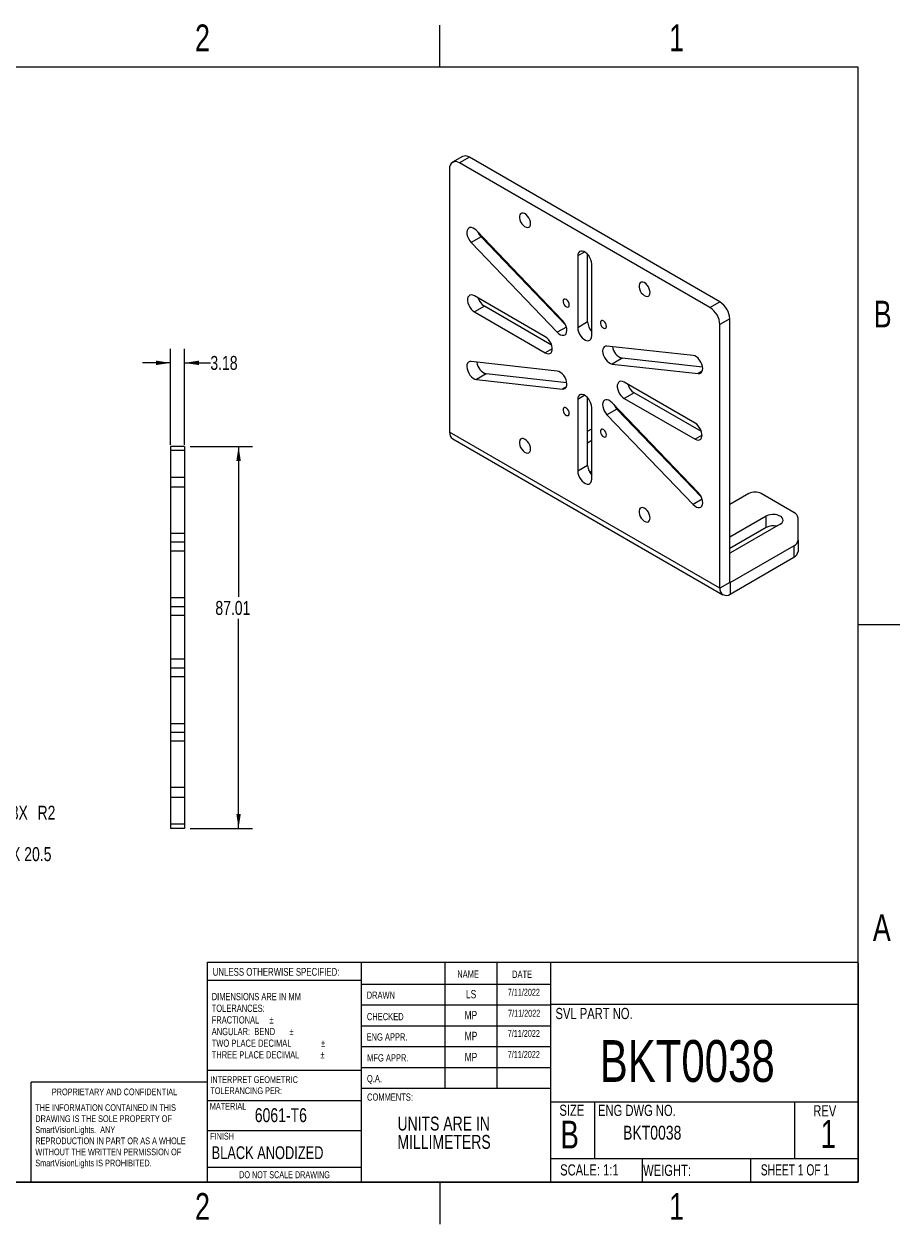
# Model space of a CAD drawing. Header units: millimetres. Extents: x 3 to 429, y 3 to 277.
# Tile 2 of 2: x 229 to 429, y 3 to 277. Entities that reach past the tile are written whole.
import ezdxf

# ---------------------------------------------------------------- set-up
doc = ezdxf.new("R2010")
doc.units = ezdxf.units.MM
doc.styles.add('SLDTEXTSTYLE0', font='TXT', dxfattribs={"width": 0.75})
doc.styles.add('SLDTEXTSTYLE1', font='TXT', dxfattribs={"width": 0.6875})
doc.dimstyles.new('SLDDIMSTYLE3', dxfattribs={"dimtxt": 3.175, "dimasz": 3.302, "dimexe": 0, "dimexo": 0.0625, "dimgap": 0.79375, "dimtad": 0, "dimtih": 1, "dimtoh": 1, "dimdec": 1, "dimrnd": 1e-09, "dimzin": 12, "dimdsep": 46, "dimtxsty": 'SLDTEXTSTYLE0', "dimsah": 1, "dimcen": 0, "dimadec": 0, "dimazin": 3, "dimtfac": 1, "dimtofl": 0, "dimtmove": 0, "dimatfit": 3, "dimfxl": 1, "dimfrac": 2, "dimtolj": 1, "dimtzin": 12, "dimarcsym": 0})
doc.dimstyles.new('SLDDIMSTYLE5', dxfattribs={"dimtxt": 3.175, "dimasz": 3.302, "dimexe": 0, "dimexo": 0.0625, "dimgap": 0.79375, "dimtad": 0, "dimtih": 1, "dimtoh": 1, "dimrnd": 1e-09, "dimzin": 12, "dimdsep": 46, "dimtxsty": 'SLDTEXTSTYLE0', "dimsah": 1, "dimcen": 0, "dimadec": 0, "dimazin": 3, "dimtfac": 1, "dimtofl": 0, "dimtmove": 1, "dimatfit": 3, "dimfxl": 1, "dimfrac": 2, "dimtolj": 1, "dimtzin": 12, "dimarcsym": 0})
doc.dimstyles.new('SLDDIMSTYLE6', dxfattribs={"dimtxt": 3.175, "dimasz": 3.302, "dimexe": 0, "dimexo": 0.0625, "dimgap": 0.79375, "dimtad": 0, "dimtih": 1, "dimtoh": 1, "dimrnd": 1e-09, "dimzin": 12, "dimdsep": 46, "dimtxsty": 'SLDTEXTSTYLE0', "dimsah": 1, "dimcen": 0.09, "dimadec": 0, "dimazin": 3, "dimtfac": 1, "dimtofl": 0, "dimtmove": 0, "dimatfit": 3, "dimfxl": 1, "dimfrac": 2, "dimtolj": 1, "dimtzin": 12, "dimarcsym": 0})
doc.dimstyles.new('SLDDIMSTYLE7', dxfattribs={"dimtxt": 3.175, "dimasz": 3.302, "dimexe": 0, "dimexo": 0.0625, "dimgap": 0.79375, "dimtad": 0, "dimtih": 1, "dimtoh": 1, "dimrnd": 1e-09, "dimzin": 12, "dimdsep": 46, "dimtxsty": 'SLDTEXTSTYLE0', "dimsah": 1, "dimcen": 0.09, "dimadec": 0, "dimazin": 3, "dimtfac": 1, "dimtmove": 0, "dimatfit": 0, "dimfxl": 1, "dimfrac": 2, "dimtolj": 1, "dimtzin": 12, "dimarcsym": 0})

# ---------------------------------------------------------------- blocks, each defined once
blk = doc.blocks.new('_D_47')
at = {"color": 7, "linetype": 'Continuous', "lineweight": 0}
for p, q in [((197.51, 102.1), (210.67, 87.44)), ((210.67, 87.44), (217.02, 87.44))]:
    blk.add_line(p, q, dxfattribs=at)
at = {"color": 7, "linetype": 'Continuous', "lineweight": 18}
blk.add_solid([(197.51, 102.1), (199.34, 99.3), (200.09, 99.98)], dxfattribs=at)
at = {"color": 7, "linetype": 'Continuous', "lineweight": 18, "insert": (217.02, 89.01), "char_height": 3.175, "attachment_point": 1, "style": 'SLDTEXTSTYLE0'}
blk.add_mtext('2X4.5 X 20.5', dxfattribs=at)
blk = doc.blocks.new('_D_49')
at = {"color": 7, "linetype": 'Continuous', "lineweight": 0}
for p, q in [((180.53, 129.06), (175.62, 133.09)), ((180.53, 129.06), (219.81, 96.88)), ((219.81, 96.88), (226.16, 96.88))]:
    blk.add_line(p, q, dxfattribs=at)
at = {"color": 7, "linetype": 'Continuous', "lineweight": 18}
blk.add_solid([(180.53, 129.06), (178.3, 131.55), (177.65, 130.76)], dxfattribs=at)
at = {"color": 7, "linetype": 'Continuous', "lineweight": 18, "char_height": 3.175, "attachment_point": 1, "style": 'SLDTEXTSTYLE0'}
for s, insert in [('8X', (226.16, 98.45)), ('R2', (232.26, 98.45))]:
    blk.add_mtext(s, dxfattribs=dict(at, insert=insert))
blk = doc.blocks.new('_D_50')
at = {"color": 7, "linetype": 'Continuous', "lineweight": 0}
for p, q in [((266.99, 180.3), (281.21, 180.3)), ((278.03, 180.3), (278.03, 146.04)), ((278.03, 93.29), (278.03, 141)), ((266.99, 93.29), (281.21, 93.29))]:
    blk.add_line(p, q, dxfattribs=at)
at = {"color": 7, "linetype": 'Continuous', "lineweight": 18}
for points in [[(278.03, 180.3), (277.53, 176.99), (278.54, 176.99)], [(278.03, 93.29), (278.54, 96.59), (277.53, 96.59)]]:
    blk.add_solid(points, dxfattribs=at)
at = {"color": 7, "linetype": 'Continuous', "lineweight": 18, "insert": (272.75, 145.09), "char_height": 3.175, "attachment_point": 1, "style": 'SLDTEXTSTYLE0'}
blk.add_mtext('87.01', dxfattribs=at)
blk = doc.blocks.new('_D_51')
at = {"color": 7, "linetype": 'Continuous', "lineweight": 0}
for p, q in [((262.54, 180.64), (262.54, 202.5)), ((265.72, 180.64), (265.72, 202.5)), ((262.54, 199.32), (256.19, 199.32)), ((265.72, 199.32), (271.61, 199.32))]:
    blk.add_line(p, q, dxfattribs=at)
at = {"color": 7, "linetype": 'Continuous', "lineweight": 18}
for points in [[(262.54, 199.32), (259.24, 199.83), (259.24, 198.82)], [(265.72, 199.32), (269.02, 198.82), (269.02, 199.83)]]:
    blk.add_solid(points, dxfattribs=at)
at = {"color": 7, "linetype": 'Continuous', "lineweight": 18, "insert": (271.61, 200.9), "char_height": 3.175, "attachment_point": 1, "style": 'SLDTEXTSTYLE0'}
blk.add_mtext('3.18', dxfattribs=at)

msp = doc.modelspace()

# ---------------------------------------------------------------- linework, layer by layer
at = {"color": 7, "linetype": 'Continuous'}
for p, q in [((323.85, 266.7), (323.85, 276.225)), ((419.1, 266.7), (12.7, 266.7)), ((419.1, 12.7), (419.1, 266.7)), ((419.1, 139.7), (428.625, 139.7)), ((12.7, 12.7), (419.1, 12.7)), ((323.85, 12.7), (323.85, 3.175))]:
    msp.add_line(p, q, dxfattribs=at)
at = {"color": 7, "linetype": 'Continuous', "lineweight": 25}
for p, q in [((328.997, 246.309), (326.748, 245.011)), ((330.587, 246.152), (328.338, 244.853)), ((387.615, 213.23), (330.587, 246.152)), ((326.089, 243.555), (326.089, 183.551)), ((385.366, 211.932), (328.338, 244.853)), ((333.243, 228.045), (330.995, 226.747)), ((351.788, 209.005), (332.187, 229.466)), ((352.493, 207.951), (333.243, 228.045)), ((330.995, 226.747), (350.596, 206.286)), ((356.852, 224.587), (355.261, 223.669)), ((355.261, 223.669), (355.261, 207.338)), ((357.51, 208.636), (357.51, 224.044)), ((358.443, 205.501), (358.443, 221.832)), ((347.868, 205.282), (331.746, 214.589)), ((385.366, 211.932), (387.615, 213.23)), ((333.995, 212.212), (331.746, 210.914)), ((331.746, 210.914), (347.868, 201.607)), ((349.317, 203.367), (333.995, 212.212)), ((357.51, 208.636), (355.261, 207.338)), ((389.863, 209.335), (387.615, 208.037)), ((387.615, 148.034), (387.615, 208.037)), ((389.863, 149.332), (389.863, 209.335)), ((352.667, 207.482), (350.596, 206.286)), ((349.459, 202.526), (347.868, 201.607)), ((381.517, 200.988), (361.916, 203.158)), ((350.596, 197.453), (330.995, 199.624)), ((365.357, 200.361), (363.108, 199.063)), ((383.683, 198.332), (365.357, 200.361)), ((334.435, 196.827), (332.187, 195.529)), ((352.762, 194.798), (334.435, 196.827)), ((363.108, 199.063), (382.709, 196.893)), ((383.588, 197.4), (382.709, 196.893)), ((332.187, 195.529), (351.788, 193.358)), ((381.958, 185.602), (365.836, 194.909)), ((352.667, 193.866), (351.788, 193.358)), ((356.852, 191.934), (355.261, 191.015)), ((357.51, 175.974), (357.51, 191.39)), ((368.084, 192.533), (365.836, 191.235)), ((383.407, 183.687), (368.084, 192.533)), ((355.261, 191.015), (355.261, 174.676)), ((358.443, 172.839), (358.443, 189.178)), ((364.165, 188.809), (361.916, 187.511)), ((382.709, 169.769), (363.108, 190.23)), ((383.415, 168.715), (364.165, 188.809)), ((365.836, 191.235), (381.958, 181.928)), ((361.916, 187.511), (381.517, 167.051)), ((387.615, 148.034), (326.089, 183.551)), ((357.51, 183.741), (358.443, 184.28)), ((326.78, 182.025), (388.306, 146.507)), ((357.51, 181.145), (358.443, 181.683)), ((372.51, 180.416), (372.314, 180.303)), ((383.549, 182.846), (381.958, 181.928)), ((265.718, 180.297), (262.538, 180.297)), ((262.538, 180.297), (262.538, 179.366)), ((265.718, 179.366), (262.538, 179.366)), ((262.538, 179.366), (262.538, 173.226)), ((265.718, 180.297), (265.718, 179.366)), ((265.718, 179.366), (265.718, 173.226)), ((357.51, 175.974), (355.261, 174.676)), ((265.718, 173.226), (262.538, 173.226)), ((262.538, 173.226), (262.538, 170.977)), ((265.718, 173.226), (265.718, 170.977)), ((358.443, 174.308), (357.845, 174.653)), ((379.349, 172.959), (379.545, 173.072)), ((265.718, 170.977), (262.538, 170.977)), ((262.538, 170.977), (262.538, 160.447)), ((265.718, 170.977), (265.718, 160.447)), ((380.951, 171.287), (381.147, 171.4)), ((394.212, 169.554), (389.863, 167.044)), ((404.486, 165.256), (397.04, 169.554)), ((383.589, 168.246), (381.517, 167.051)), ((398.172, 164.411), (389.863, 159.614)), ((398.172, 161.814), (398.172, 164.411)), ((398.172, 161.814), (389.863, 157.018)), ((401.354, 162.574), (390.04, 156.043)), ((405.418, 158.945), (405.418, 163.958)), ((265.718, 160.447), (262.538, 160.447)), ((262.538, 160.447), (262.538, 158.447)), ((265.718, 160.447), (265.718, 158.447)), ((405.418, 158.945), (405.418, 156.348)), ((265.718, 158.447), (262.538, 158.447)), ((262.538, 158.447), (262.538, 156.447)), ((265.718, 156.447), (262.538, 156.447)), ((262.538, 156.447), (262.538, 145.767)), ((265.718, 158.447), (265.718, 156.447)), ((265.718, 156.447), (265.718, 145.767)), ((389.863, 155.951), (390.04, 156.043)), ((389.973, 149.268), (404.486, 157.647)), ((404.486, 157.647), (404.486, 155.05)), ((389.973, 146.672), (404.486, 155.05)), ((389.863, 149.332), (387.615, 148.034)), ((389.973, 149.268), (389.863, 149.332)), ((389.973, 149.268), (389.973, 146.672)), ((265.718, 145.767), (262.538, 145.767)), ((262.538, 145.767), (262.538, 143.767)), ((265.718, 145.767), (265.718, 143.767)), ((265.718, 143.767), (262.538, 143.767)), ((262.538, 143.767), (262.538, 141.767)), ((265.718, 143.767), (265.718, 141.767)), ((265.718, 141.767), (262.538, 141.767)), ((262.538, 141.767), (262.538, 131.797)), ((265.718, 141.767), (265.718, 131.797)), ((265.718, 131.797), (262.538, 131.797)), ((262.538, 131.797), (262.538, 129.797)), ((265.718, 131.797), (265.718, 129.797)), ((265.718, 129.797), (262.538, 129.797)), ((262.538, 129.797), (262.538, 127.797)), ((265.718, 129.797), (265.718, 127.797)), ((265.718, 127.797), (262.538, 127.797)), ((262.538, 127.797), (262.538, 117.117)), ((265.718, 127.797), (265.718, 117.117)), ((265.718, 117.117), (262.538, 117.117)), ((262.538, 117.117), (262.538, 115.117)), ((265.718, 115.117), (262.538, 115.117)), ((262.538, 115.117), (262.538, 113.117)), ((265.718, 117.117), (265.718, 115.117)), ((265.718, 115.117), (265.718, 113.117)), ((265.718, 113.117), (262.538, 113.117)), ((262.538, 113.117), (262.538, 102.607)), ((265.718, 113.117), (265.718, 102.607)), ((265.718, 102.607), (262.538, 102.607)), ((262.538, 102.607), (262.538, 100.358)), ((265.718, 102.607), (265.718, 100.358)), ((265.718, 100.358), (262.538, 100.358)), ((262.538, 100.358), (262.538, 94.218)), ((265.718, 100.358), (265.718, 94.218)), ((265.718, 94.218), (262.538, 94.218)), ((262.538, 94.218), (262.538, 93.287)), ((265.718, 93.287), (262.538, 93.287)), ((265.718, 94.218), (265.718, 93.287))]:
    msp.add_line(p, q, dxfattribs=at)
at = {"color": 7, "linetype": 'Continuous', "lineweight": 18}
for p, q in [((270.974, 12.7), (270.974, 62.834)), ((270.974, 62.834), (419.1, 62.834)), ((270.974, 12.7), (270.974, 62.834)), ((305.948, 62.834), (305.948, 12.7)), ((324.96, 62.834), (324.96, 34.019)), ((336.861, 62.834), (336.861, 34.019)), ((349.029, 62.834), (349.029, 12.7)), ((419.1, 62.594), (419.1, 12.7)), ((305.948, 58.674), (270.974, 58.674)), ((305.948, 57.832), (349.029, 57.832)), ((305.948, 53.069), (349.029, 53.069)), ((349.029, 53.269), (419.1, 53.269)), ((305.948, 48.307), (349.029, 48.307)), ((349.029, 43.544), (305.948, 43.544)), ((349.029, 38.782), (305.948, 38.782)), ((270.974, 38.195), (306.063, 38.195)), ((230.809, 12.7), (230.809, 35.467)), ((270.974, 35.467), (230.809, 35.467)), ((349.029, 34.019), (306.063, 34.019)), ((270.974, 31.337), (306.063, 31.337)), ((349.029, 30.985), (419.1, 30.985)), ((359.075, 30.985), (359.075, 18.107)), ((404.573, 30.985), (404.573, 18.107)), ((270.974, 24.479), (305.948, 24.479)), ((349.029, 18.107), (419.1, 18.107)), ((369.936, 18.107), (369.936, 12.7)), ((394.623, 18.107), (394.623, 12.7)), ((270.974, 16.131), (305.948, 16.131)), ((419.1, 12.7), (179.169, 12.7))]:
    msp.add_line(p, q, dxfattribs=at)
at = {"color": 7, "linetype": 'Continuous', "lineweight": 25, "flags": 128}
for points in [[(344.509, 231.06), (344.462, 231.483), (344.324, 231.93), (344.105, 232.367), (343.822, 232.761), (343.496, 233.084), (343.15, 233.311), (342.81, 233.425), (342.503, 233.419), (342.249, 233.292), (342.069, 233.054), (341.976, 232.722), (341.976, 232.322), (342.069, 231.883), (342.249, 231.437), (342.503, 231.017), (342.81, 230.655), (343.15, 230.378), (343.496, 230.206), (343.822, 230.151), (344.105, 230.219), (344.324, 230.403), (344.462, 230.69), (344.509, 231.06)], [(332.187, 229.466), (331.816, 229.795), (331.433, 230.026), (331.059, 230.145), (330.715, 230.146), (330.423, 230.028), (330.198, 229.799), (330.054, 229.471), (330, 229.064), (330.038, 228.602), (330.166, 228.11), (330.377, 227.618), (330.659, 227.155), (330.995, 226.747)], [(358.443, 221.832), (358.397, 222.298), (358.261, 222.791), (358.043, 223.281), (357.756, 223.741), (357.416, 224.142), (357.044, 224.463), (356.66, 224.685), (356.288, 224.794), (355.948, 224.784), (355.661, 224.656), (355.443, 224.417), (355.307, 224.082), (355.261, 223.669)], [(371.74, 215.34), (371.693, 215.763), (371.555, 216.21), (371.336, 216.647), (371.053, 217.041), (370.726, 217.364), (370.381, 217.591), (370.041, 217.705), (369.733, 217.699), (369.48, 217.572), (369.3, 217.334), (369.206, 217.002), (369.206, 216.602), (369.3, 216.163), (369.48, 215.717), (369.733, 215.297), (370.041, 214.936), (370.381, 214.658), (370.726, 214.486), (371.053, 214.431), (371.336, 214.499), (371.555, 214.683), (371.693, 214.97), (371.74, 215.34)], [(331.746, 214.589), (331.365, 214.755), (331.007, 214.805), (330.691, 214.736), (330.437, 214.551), (330.259, 214.262), (330.167, 213.885), (330.167, 213.442), (330.259, 212.959), (330.437, 212.464), (330.691, 211.985), (331.007, 211.552), (331.365, 211.187), (331.746, 210.914)], [(353.313, 212.537), (353.265, 212.86), (353.128, 213.194), (352.921, 213.494), (352.671, 213.721), (352.412, 213.842), (352.18, 213.843), (352.005, 213.722), (351.911, 213.497), (351.911, 213.197), (352.005, 212.863), (352.18, 212.54), (352.412, 212.272), (352.671, 212.095), (352.921, 212.032), (353.128, 212.094), (353.265, 212.27), (353.313, 212.537)], [(350.596, 206.286), (350.966, 205.957), (351.349, 205.727), (351.724, 205.607), (352.067, 205.606), (352.36, 205.724), (352.584, 205.953), (352.728, 206.281), (352.782, 206.688), (352.744, 207.151), (352.616, 207.642), (352.405, 208.134), (352.123, 208.597), (351.788, 209.005)], [(361.805, 207.635), (361.758, 207.957), (361.621, 208.291), (361.413, 208.592), (361.163, 208.818), (360.905, 208.94), (360.672, 208.94), (360.497, 208.82), (360.403, 208.594), (360.403, 208.294), (360.497, 207.96), (360.672, 207.637), (360.905, 207.369), (361.163, 207.192), (361.413, 207.13), (361.621, 207.191), (361.758, 207.367), (361.805, 207.635)], [(347.868, 201.607), (348.249, 201.441), (348.608, 201.391), (348.923, 201.46), (349.178, 201.645), (349.356, 201.934), (349.448, 202.311), (349.448, 202.754), (349.356, 203.237), (349.178, 203.732), (348.923, 204.211), (348.608, 204.644), (348.249, 205.008), (347.868, 205.282)], [(355.261, 207.338), (355.307, 206.872), (355.443, 206.379), (355.661, 205.889), (355.948, 205.429), (356.288, 205.027), (356.66, 204.706), (357.044, 204.485), (357.416, 204.376), (357.756, 204.386), (358.043, 204.514), (358.261, 204.752), (358.397, 205.088), (358.443, 205.501)], [(361.916, 203.158), (361.581, 203.138), (361.299, 202.999), (361.088, 202.751), (360.96, 202.408), (360.922, 201.989), (360.976, 201.519), (361.12, 201.026), (361.344, 200.537), (361.637, 200.082), (361.98, 199.686), (362.355, 199.373), (362.738, 199.162), (363.108, 199.063)], [(330.995, 199.624), (330.659, 199.603), (330.377, 199.465), (330.166, 199.217), (330.038, 198.874), (330, 198.455), (330.054, 197.985), (330.198, 197.491), (330.423, 197.003), (330.715, 196.547), (331.059, 196.152), (331.433, 195.839), (331.816, 195.627), (332.187, 195.529)], [(382.709, 196.893), (383.045, 196.913), (383.327, 197.051), (383.538, 197.299), (383.666, 197.643), (383.704, 198.062), (383.65, 198.531), (383.506, 199.025), (383.281, 199.514), (382.989, 199.969), (382.645, 200.365), (382.271, 200.677), (381.888, 200.889), (381.517, 200.988)], [(351.788, 193.358), (352.123, 193.379), (352.405, 193.517), (352.616, 193.765), (352.744, 194.108), (352.782, 194.527), (352.728, 194.997), (352.584, 195.491), (352.36, 195.979), (352.067, 196.435), (351.724, 196.83), (351.349, 197.143), (350.966, 197.355), (350.596, 197.453)], [(365.836, 194.909), (365.455, 195.076), (365.096, 195.126), (364.781, 195.056), (364.526, 194.872), (364.348, 194.582), (364.256, 194.205), (364.256, 193.762), (364.348, 193.279), (364.526, 192.784), (364.781, 192.306), (365.096, 191.872), (365.455, 191.508), (365.836, 191.235)], [(358.443, 189.178), (358.397, 189.645), (358.261, 190.137), (358.043, 190.628), (357.756, 191.087), (357.416, 191.489), (357.044, 191.81), (356.66, 192.031), (356.288, 192.14), (355.948, 192.131), (355.661, 192.003), (355.443, 191.764), (355.307, 191.428), (355.261, 191.015)], [(353.313, 187.812), (353.265, 188.135), (353.128, 188.469), (352.921, 188.769), (352.671, 188.996), (352.412, 189.118), (352.18, 189.118), (352.005, 188.997), (351.911, 188.772), (351.911, 188.472), (352.005, 188.138), (352.18, 187.815), (352.412, 187.547), (352.671, 187.37), (352.921, 187.308), (353.128, 187.369), (353.265, 187.545), (353.313, 187.812)], [(363.108, 190.23), (362.738, 190.559), (362.355, 190.79), (361.98, 190.909), (361.637, 190.91), (361.344, 190.792), (361.12, 190.563), (360.976, 190.235), (360.922, 189.828), (360.96, 189.366), (361.088, 188.874), (361.299, 188.382), (361.581, 187.919), (361.916, 187.511)], [(361.805, 182.91), (361.758, 183.232), (361.621, 183.566), (361.413, 183.867), (361.163, 184.093), (360.905, 184.215), (360.672, 184.216), (360.497, 184.095), (360.403, 183.869), (360.403, 183.569), (360.497, 183.235), (360.672, 182.912), (360.905, 182.644), (361.163, 182.467), (361.413, 182.405), (361.621, 182.466), (361.758, 182.642), (361.805, 182.91)], [(381.958, 181.928), (382.339, 181.761), (382.697, 181.711), (383.013, 181.781), (383.267, 181.965), (383.445, 182.255), (383.537, 182.632), (383.537, 183.075), (383.445, 183.558), (383.267, 184.053), (383.013, 184.531), (382.697, 184.965), (382.339, 185.329), (381.958, 185.602)], [(344.509, 179.699), (344.462, 180.123), (344.324, 180.57), (344.105, 181.007), (343.822, 181.401), (343.496, 181.723), (343.15, 181.95), (342.81, 182.065), (342.503, 182.058), (342.249, 181.931), (342.069, 181.693), (341.976, 181.362), (341.976, 180.962), (342.069, 180.522), (342.249, 180.076), (342.503, 179.657), (342.81, 179.295), (343.15, 179.018), (343.496, 178.845), (343.822, 178.791), (344.105, 178.858), (344.324, 179.042), (344.462, 179.33), (344.509, 179.699)], [(355.261, 174.676), (355.307, 174.21), (355.443, 173.717), (355.661, 173.227), (355.948, 172.768), (356.288, 172.366), (356.66, 172.045), (357.044, 171.823), (357.416, 171.714), (357.756, 171.724), (358.043, 171.852), (358.261, 172.091), (358.397, 172.426), (358.443, 172.839)], [(381.517, 167.051), (381.888, 166.722), (382.271, 166.491), (382.645, 166.371), (382.989, 166.37), (383.281, 166.488), (383.506, 166.717), (383.65, 167.045), (383.704, 167.452), (383.666, 167.915), (383.538, 168.406), (383.327, 168.898), (383.045, 169.361), (382.709, 169.769)], [(371.74, 163.979), (371.693, 164.403), (371.555, 164.85), (371.336, 165.287), (371.053, 165.681), (370.726, 166.003), (370.381, 166.23), (370.041, 166.345), (369.733, 166.338), (369.48, 166.211), (369.3, 165.973), (369.206, 165.642), (369.206, 165.242), (369.3, 164.802), (369.48, 164.356), (369.733, 163.937), (370.041, 163.575), (370.381, 163.298), (370.726, 163.125), (371.053, 163.071), (371.336, 163.138), (371.555, 163.322), (371.693, 163.61), (371.74, 163.979)], [(401.354, 162.574), (401.688, 162.82), (401.911, 163.106), (402.009, 163.414), (401.976, 163.726), (401.815, 164.025), (401.534, 164.293), (401.15, 164.515), (400.686, 164.677), (400.168, 164.77), (399.627, 164.789), (399.093, 164.732), (398.599, 164.604), (398.172, 164.411)]]:
    msp.add_lwpolyline(points, dxfattribs=at)
at = {"color": 7, "linetype": 'Continuous', "lineweight": 25}
for centre, radius, start, end in [((329.655, 244.851), 1.599, 54.38242, 114.30712), ((327.46, 243.777), 1.389, 50.79671, 189.21404), ((336.006, 230.658), 3.803, 204.19217, 223.39528), ((335.9, 215.16), 3.51, 197.11266, 237.11881), ((384.981, 209.113), 4.887, 2.60548, 57.39452), ((382.733, 207.815), 4.887, 2.60548, 57.39452), ((360.979, 208.797), 3.473, 182.65934, 223.10092), ((366.307, 203.347), 3.133, 186.0454, 252.35279), ((335.385, 199.812), 3.133, 186.0454, 252.35279), ((369.99, 195.48), 3.51, 197.11266, 237.11881), ((366.928, 191.422), 3.803, 204.19217, 223.39528), ((327.723, 183.371), 1.644, 173.70115, 234.98667), ((360.979, 176.136), 3.473, 182.65934, 223.10092), ((395.626, 166.825), 3.074, 62.60967, 117.39033), ((403.826, 163.799), 1.599, 5.6948, 65.62534), ((399.767, 158.729), 3.473, 76.90916, 117.33706), ((403.826, 159.104), 1.599, 294.37466, 354.3052), ((403.826, 156.507), 1.599, 294.37466, 354.3052), ((389.052, 147.8), 1.456, 170.78596, 309.20329), ((389.93, 149.321), 0.0677, 170.78596, 309.20329)]:
    msp.add_arc(centre, radius, start, end, dxfattribs=at)

# ---------------------------------------------------------------- texts
at = {"color": 7, "linetype": 'Continuous', "lineweight": 0}
for s, insert, char_height, attachment_point, style in [('2', (269.814, 276.401), 6.096, 2, 'SLDTEXTSTYLE0'), ('1', (377.764, 276.401), 6.096, 2, 'SLDTEXTSTYLE0'), ('B', (424.679, 213.487), 6.096, 2, 'SLDTEXTSTYLE0'), ('A', (424.482, 73.727), 6.096, 2, 'SLDTEXTSTYLE0'), ('UNLESS OTHERWISE SPECIFIED:', (272.158, 61.499), 1.778, 1, 'SLDTEXTSTYLE0'), ('NAME', (327.824, 60.923), 1.651, 1, 'SLDTEXTSTYLE0'), ('DATE', (340.315, 60.879), 1.651, 1, 'SLDTEXTSTYLE0'), ('DIMENSIONS ARE IN MM', (271.917, 55.794), 1.651, 1, 'SLDTEXTSTYLE0'), ('DRAWN', (307.197, 56.123), 1.651, 1, 'SLDTEXTSTYLE0'), ('LS', (330.983, 56.478), 1.905, 2, 'SLDTEXTSTYLE0'), ('7/11/2022', (342.989, 56.756), 1.5875, 2, 'SLDTEXTSTYLE0'), ('TOLERANCES:', (271.917, 53.143), 1.651, 1, 'SLDTEXTSTYLE0'), ('7/11/2022', (343.053, 51.968), 1.5875, 2, 'SLDTEXTSTYLE0'), ('SVL PART NO.', (350.193, 52.393), 2.54, 1, 'SLDTEXTSTYLE0'), ('FRACTIONAL', (271.917, 50.492), 1.651, 1, 'SLDTEXTSTYLE0'), ('%%p', (285.064, 50.492), 1.651, 1, 'SLDTEXTSTYLE0'), ('CHECKED', (307.251, 51.237), 1.651, 1, 'SLDTEXTSTYLE0'), ('MP', (330.915, 51.71), 1.905, 2, 'SLDTEXTSTYLE0'), ('ANGULAR:  BEND', (271.917, 47.841), 1.651, 1, 'SLDTEXTSTYLE0'), ('%%p', (289.627, 47.841), 1.651, 1, 'SLDTEXTSTYLE0'), ('ENG APPR.', (307.177, 46.601), 1.651, 1, 'SLDTEXTSTYLE0'), ('MP', (330.957, 46.953), 1.905, 2, 'SLDTEXTSTYLE0'), ('7/11/2022', (342.977, 47.375), 1.5875, 2, 'SLDTEXTSTYLE0'), ('TWO PLACE DECIMAL', (271.917, 45.19), 1.651, 1, 'SLDTEXTSTYLE0'), ('%%p', (296.795, 45.19), 1.651, 1, 'SLDTEXTSTYLE0'), ('BKT0038', (360.277, 45.06), 9.525, 1, 'SLDTEXTSTYLE0'), ('THREE PLACE DECIMAL', (271.917, 42.539), 1.651, 1, 'SLDTEXTSTYLE0'), ('%%p', (296.652, 42.539), 1.651, 1, 'SLDTEXTSTYLE0'), ('MFG APPR.', (307.303, 41.845), 1.651, 1, 'SLDTEXTSTYLE0'), ('MP', (330.951, 42.162), 1.905, 2, 'SLDTEXTSTYLE0'), ('7/11/2022', (342.971, 42.583), 1.5875, 2, 'SLDTEXTSTYLE0'), ('INTERPRET GEOMETRIC', (271.609, 36.828), 1.524, 1, 'SLDTEXTSTYLE0'), ('Q.A.', (307.262, 37.123), 1.651, 1, 'SLDTEXTSTYLE0'), ('PROPRIETARY AND CONFIDENTIAL', (235.525, 34.033), 1.524, 1, 'SLDTEXTSTYLE0'), ('TOLERANCING PER:', (271.609, 34.304), 1.524, 1, 'SLDTEXTSTYLE0'), ('COMMENTS:', (307.284, 32.909), 1.651, 1, 'SLDTEXTSTYLE0'), ('THE INFORMATION CONTAINED IN THIS', (231.75, 30.452), 1.524, 1, 'SLDTEXTSTYLE0'), ('MATERIAL', (271.48, 30.753), 1.524, 1, 'SLDTEXTSTYLE0'), ('SIZE', (351.08, 30.358), 2.54, 1, 'SLDTEXTSTYLE0'), ('ENG DWG NO.', (359.881, 30.323), 2.54, 1, 'SLDTEXTSTYLE0'), ('REV', (408.885, 30.223), 2.54, 1, 'SLDTEXTSTYLE0'), ('DRAWING IS THE SOLE PROPERTY OF', (231.75, 27.928), 1.524, 1, 'SLDTEXTSTYLE0'), ('6061-T6', (281.726, 29.549), 3.175, 1, 'SLDTEXTSTYLE0'), ('UNITS ARE IN', (314.207, 27.64), 3.175, 1, 'SLDTEXTSTYLE0'), ('SmartVisionLights.  ANY', (231.75, 25.404), 1.524, 1, 'SLDTEXTSTYLE0'), ('B', (351.28, 26.724), 6.35, 1, 'SLDTEXTSTYLE0'), ('BKT0038', (365.573, 25.559), 3.175, 1, 'SLDTEXTSTYLE0'), ('1', (412.293, 26.864), 6.35, 2, 'SLDTEXTSTYLE0'), ('REPRODUCTION IN PART OR AS A WHOLE', (231.75, 22.88), 1.524, 1, 'SLDTEXTSTYLE0'), ('FINISH', (271.55, 23.938), 1.524, 1, 'SLDTEXTSTYLE0'), ('MILLIMETERS', (314.207, 23.465), 3.175, 1, 'SLDTEXTSTYLE0'), ('WITHOUT THE WRITTEN PERMISSION OF', (231.75, 20.356), 1.524, 1, 'SLDTEXTSTYLE0'), ('BLACK ANODIZED', (271.896, 20.872), 2.91042, 1, 'SLDTEXTSTYLE0'), ('SmartVisionLights IS PROHIBITED.', (231.75, 17.832), 1.524, 1, 'SLDTEXTSTYLE0'), ('SCALE: 1:1', (351.249, 16.765), 2.54, 1, 'SLDTEXTSTYLE0'), ('WEIGHT:', (370.14, 16.678), 2.54, 1, 'SLDTEXTSTYLE0'), ('SHEET 1 OF 1', (396.931, 16.773), 2.54, 1, 'SLDTEXTSTYLE1'), ('DO NOT SCALE DRAWING', (288.494, 15.196), 1.5875, 2, 'SLDTEXTSTYLE0'), ('2', (269.814, 10.227), 6.096, 2, 'SLDTEXTSTYLE0'), ('1', (377.764, 10.227), 6.096, 2, 'SLDTEXTSTYLE0')]:
    msp.add_mtext(s, dxfattribs=dict(at, insert=insert, char_height=char_height, attachment_point=attachment_point, style=style))

# ---------------------------------------------------------------- dimensions: what is measured, and where the dimension line sits
at = {"color": 7, "linetype": 'Continuous', "lineweight": 18}
dim = msp.add_linear_dim(base=(262.538, 199.325), p1=(265.718, 179.366), p2=(262.538, 179.366), dimstyle='SLDDIMSTYLE7', dxfattribs=at)
dim.commit()
dim.dimension.update_dxf_attribs({"geometry": '_D_51', "text_midpoint": (275.718, 199.325), "dimtype": 160})
dim = msp.add_linear_dim(base=(278.033, 93.287), p1=(265.718, 180.297), p2=(265.718, 93.287), angle=90, dimstyle='SLDDIMSTYLE6', dxfattribs=at)
dim.commit()
dim.dimension.update_dxf_attribs({"geometry": '_D_50', "text_midpoint": (278.033, 143.52), "dimtype": 160})
dim = msp.add_radius_dim(center=(182.075, 127.797), mpoint=(180.528, 129.065), text='8X <>', dimstyle='SLDDIMSTYLE5', dxfattribs=at)
dim.commit()
dim.dimension.update_dxf_attribs({"geometry": '_D_49', "text_midpoint": (231.665, 96.877), "dimtype": 164})
dim = msp.add_radius_dim(center=(196.005, 103.774), mpoint=(197.508, 102.099), text='2X<> X 20.5\\P', dimstyle='SLDDIMSTYLE3', override={"dimpost": '<>'}, dxfattribs=at)
dim.commit()
dim.dimension.update_dxf_attribs({"geometry": '_D_47', "text_midpoint": (228.982, 87.441), "dimtype": 164})

doc.saveas('drawing.dxf')
